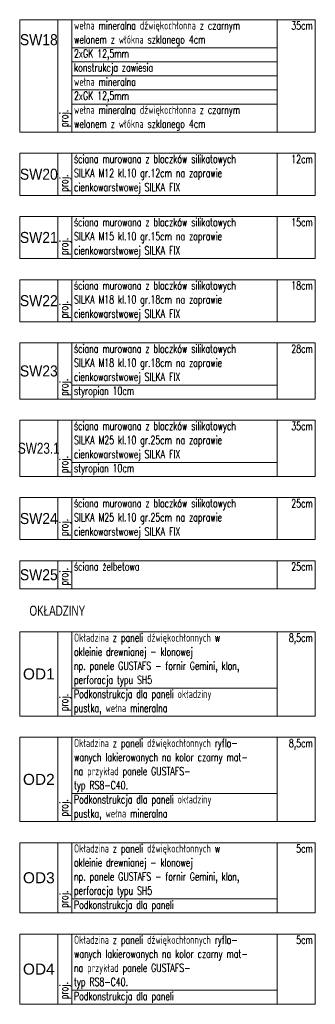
# Model space of a CAD drawing. Header units: centimetres. Extents: x -10702 to 24628, y -4437 to 19798.
# Tile 1 of 92: x -10702 to -9232, y -4437 to 468. Entities that reach past the tile are written whole.
import ezdxf
from ezdxf.enums import TextEntityAlignment as Align

# ---------------------------------------------------------------- set-up
doc = ezdxf.new("R2010")
doc.units = ezdxf.units.CM
doc.layers.get('0').update_dxf_attribs({"color": 8})
for name, color, linetype in [('OD1$0$ARCH_INFO_OPISY', 8, 'Continuous'), ('OD2$0$ARCH_INFO_OPISY', 8, 'Continuous'), ('OD3$0$ARCH_INFO_OPISY', 8, 'Continuous'), ('OD4$0$ARCH_INFO_OPISY', 8, 'Continuous'), ('przegrody dla rzutów$0$ARCH_INFO_OPISY', 8, 'Continuous'), ('przegrody dla rzutów$0$RYSUNKOWE_XREF', 8, 'Continuous'), ('SW18$0$ARCH_INFO_OPISY', 8, 'Continuous'), ('SW20$0$ARCH_INFO_OPISY', 8, 'Continuous'), ('SW21$0$ARCH_INFO_OPISY', 8, 'Continuous'), ('SW22$0$ARCH_INFO_OPISY', 8, 'Continuous'), ('SW23$0$ARCH_INFO_OPISY', 8, 'Continuous'), ('SW23_1$0$ARCH_INFO_OPISY', 8, 'Continuous'), ('SW24$0$ARCH_INFO_OPISY', 8, 'Continuous'), ('SW25$0$ARCH_INFO_OPISY', 8, 'Continuous')]:
    doc.layers.add(name, color=color, linetype=linetype)
for name, color, linetype, lineweight in [('OD1$0$ARCH_TABELKA', 8, 'Continuous', 5), ('OD2$0$ARCH_TABELKA', 8, 'Continuous', 5), ('OD3$0$ARCH_TABELKA', 8, 'Continuous', 5), ('OD4$0$ARCH_TABELKA', 8, 'Continuous', 5), ('SW18$0$ARCH_TABELKA', 8, 'Continuous', 5), ('SW20$0$ARCH_TABELKA', 8, 'Continuous', 5), ('SW21$0$ARCH_TABELKA', 8, 'Continuous', 5), ('SW22$0$ARCH_TABELKA', 8, 'Continuous', 5), ('SW23$0$ARCH_TABELKA', 8, 'Continuous', 5), ('SW23_1$0$ARCH_TABELKA', 8, 'Continuous', 5), ('SW24$0$ARCH_TABELKA', 8, 'Continuous', 5), ('SW25$0$ARCH_TABELKA', 8, 'Continuous', 5)]:
    doc.layers.add(name, color=color, linetype=linetype, lineweight=lineweight)
doc.styles.add('OD1$0$Arial', font='arial.ttf')
doc.styles.add('OD1$0$Romans', font='Romans.shx')
doc.styles.add('OD2$0$Arial', font='arial.ttf')
doc.styles.add('OD2$0$Romans', font='Romans.shx')
doc.styles.add('OD3$0$Arial', font='arial.ttf')
doc.styles.add('OD3$0$Romans', font='Romans.shx')
doc.styles.add('OD4$0$Arial', font='arial.ttf')
doc.styles.add('OD4$0$Romans', font='Romans.shx')
doc.styles.add('przegrody dla rzutów$0$Arial', font='arial.ttf')
doc.styles.add('SW18$0$Arial', font='arial.ttf')
doc.styles.add('SW18$0$Romans', font='Romans.shx')
doc.styles.add('SW20$0$Arial', font='arial.ttf')
doc.styles.add('SW20$0$Romans', font='Romans.shx')
doc.styles.add('SW21$0$Arial', font='arial.ttf')
doc.styles.add('SW21$0$Romans', font='Romans.shx')
doc.styles.add('SW22$0$Arial', font='arial.ttf')
doc.styles.add('SW22$0$Romans', font='Romans.shx')
doc.styles.add('SW23$0$Arial', font='arial.ttf')
doc.styles.add('SW23$0$Romans', font='Romans.shx')
doc.styles.add('SW23_1$0$Arial', font='arial.ttf')
doc.styles.add('SW23_1$0$Romans', font='Romans.shx')
doc.styles.add('SW24$0$Arial', font='arial.ttf')
doc.styles.add('SW24$0$Romans', font='Romans.shx')
doc.styles.add('SW25$0$Arial', font='arial.ttf')
doc.styles.add('SW25$0$Romans', font='Romans.shx')

# ---------------------------------------------------------------- blocks, each defined once
blk = doc.blocks.new('SW20')
at = {"layer": 'SW20$0$ARCH_TABELKA'}
blk.add_line((-44422, 4633.3), (-44422, 4423.3), dxfattribs=at)
for points in [[(-44232, 4423.3), (-45702, 4423.3), (-45702, 4633.3), (-44232, 4633.3), (-44232, 4423.3)], [(-45512, 4633.3), (-45512, 4423.3)], [(-45442, 4633.3), (-45442, 4423.3)]]:
    blk.add_lwpolyline(points, dxfattribs=at)
at = {"layer": 'SW20$0$ARCH_INFO_OPISY', "color": 191, "style": 'SW20$0$Romans', "width": 0.7}
for s, p in [('ściana murowana z bloczków silikatowych', (-45431.9, 4584.4)), ('SILKA M12 kl.10 gr.12cm na zaprawie', (-45431.9, 4514.4)), ('cienkowarstwowej SILKA FIX', (-45432, 4444))]:
    blk.add_text(s, height=40.5, dxfattribs=at).set_placement(p)
blk.add_text('12cm', height=40.5, dxfattribs=at).set_placement((-44244.3, 4584), align=Align.RIGHT)
blk.add_text('proj.', height=40.5, rotation=90, dxfattribs=at).set_placement((-45461.8, 4440.8))
at = {"layer": 'SW20$0$ARCH_INFO_OPISY', "color": 191, "insert": (-45607, 4528.3), "char_height": 55, "width": 190, "attachment_point": 5, "style": 'SW20$0$Arial'}
blk.add_mtext('{\\W0.9;SW20}', dxfattribs=at)
blk = doc.blocks.new('SW21')
at = {"layer": 'SW21$0$ARCH_TABELKA'}
blk.add_line((-44422, 4633.3), (-44422, 4423.3), dxfattribs=at)
for points in [[(-44232, 4423.3), (-45702, 4423.3), (-45702, 4633.3), (-44232, 4633.3), (-44232, 4423.3)], [(-45512, 4633.3), (-45512, 4423.3)], [(-45442, 4633.3), (-45442, 4423.3)]]:
    blk.add_lwpolyline(points, dxfattribs=at)
at = {"layer": 'SW21$0$ARCH_INFO_OPISY', "color": 191, "style": 'SW21$0$Romans', "width": 0.7}
for s, p in [('ściana murowana z bloczków silikatowych', (-45431.9, 4584.4)), ('SILKA M15 kl.10 gr.15cm na zaprawie', (-45431.9, 4514.4)), ('cienkowarstwowej SILKA FIX', (-45432, 4444))]:
    blk.add_text(s, height=40.5, dxfattribs=at).set_placement(p)
blk.add_text('15cm', height=40.5, dxfattribs=at).set_placement((-44244.3, 4584), align=Align.RIGHT)
blk.add_text('proj.', height=40.5, rotation=90, dxfattribs=at).set_placement((-45461.8, 4440.8))
at = {"layer": 'SW21$0$ARCH_INFO_OPISY', "color": 191, "insert": (-45607, 4528.3), "char_height": 55, "width": 190, "attachment_point": 5, "style": 'SW21$0$Arial'}
blk.add_mtext('{\\W0.9;SW21}', dxfattribs=at)
blk = doc.blocks.new('SW22')
at = {"layer": 'SW22$0$ARCH_TABELKA'}
blk.add_line((-44422, 4633.3), (-44422, 4423.3), dxfattribs=at)
for points in [[(-44232, 4423.3), (-45702, 4423.3), (-45702, 4633.3), (-44232, 4633.3), (-44232, 4423.3)], [(-45512, 4633.3), (-45512, 4423.3)], [(-45442, 4633.3), (-45442, 4423.3)]]:
    blk.add_lwpolyline(points, dxfattribs=at)
at = {"layer": 'SW22$0$ARCH_INFO_OPISY', "color": 191, "style": 'SW22$0$Romans', "width": 0.7}
for s, p in [('ściana murowana z bloczków silikatowych', (-45431.9, 4584.4)), ('SILKA M18 kl.10 gr.18cm na zaprawie', (-45431.9, 4514.4)), ('cienkowarstwowej SILKA FIX', (-45432, 4444))]:
    blk.add_text(s, height=40.5, dxfattribs=at).set_placement(p)
blk.add_text('18cm', height=40.5, dxfattribs=at).set_placement((-44244.3, 4584), align=Align.RIGHT)
blk.add_text('proj.', height=40.5, rotation=90, dxfattribs=at).set_placement((-45461.8, 4440.8))
at = {"layer": 'SW22$0$ARCH_INFO_OPISY', "color": 191, "insert": (-45607, 4528.3), "char_height": 55, "width": 190, "attachment_point": 5, "style": 'SW22$0$Arial'}
blk.add_mtext('{\\W0.9;SW22}', dxfattribs=at)
blk = doc.blocks.new('SW23')
at = {"layer": 'SW23$0$ARCH_TABELKA'}
blk.add_line((-44422, 4633.3), (-44422, 4353.3), dxfattribs=at)
for points in [[(-44232, 4353.3), (-45702, 4353.3), (-45702, 4633.3), (-44232, 4633.3), (-44232, 4353.3)], [(-45512, 4633.3), (-45512, 4353.3)], [(-45442, 4633.3), (-45442, 4353.3)], [(-45442, 4423.3), (-44422, 4423.3)]]:
    blk.add_lwpolyline(points, dxfattribs=at)
at = {"layer": 'SW23$0$ARCH_INFO_OPISY', "color": 191, "style": 'SW23$0$Romans', "width": 0.7}
for s, p in [('ściana murowana z bloczków silikatowych', (-45431.9, 4584.4)), ('SILKA M18 kl.10 gr.18cm na zaprawie', (-45431.9, 4514.4)), ('cienkowarstwowej SILKA FIX', (-45432, 4444)), ('styropian 10cm ', (-45431.9, 4374.4))]:
    blk.add_text(s, height=40.5, dxfattribs=at).set_placement(p)
blk.add_text('28cm', height=40.5, dxfattribs=at).set_placement((-44244.3, 4584), align=Align.RIGHT)
blk.add_text('proj.', height=40.5, rotation=90, dxfattribs=at).set_placement((-45461.8, 4369.1))
at = {"layer": 'SW23$0$ARCH_INFO_OPISY', "color": 191, "insert": (-45607, 4493.3), "char_height": 55, "width": 190, "attachment_point": 5, "style": 'SW23$0$Arial'}
blk.add_mtext('{\\W0.9;SW23}', dxfattribs=at)
blk = doc.blocks.new('SW25')
at = {"layer": 'SW25$0$ARCH_TABELKA'}
blk.add_line((-44422, 4633.3), (-44422, 4493.3), dxfattribs=at)
for points in [[(-44232, 4493.3), (-45702, 4493.3), (-45702, 4633.3), (-44232, 4633.3), (-44232, 4493.3)], [(-45512, 4633.3), (-45512, 4493.3)], [(-45442, 4633.3), (-45442, 4493.3)]]:
    blk.add_lwpolyline(points, dxfattribs=at)
at = {"layer": 'SW25$0$ARCH_INFO_OPISY', "color": 191, "style": 'SW25$0$Romans', "width": 0.7}
blk.add_text('ściana żelbetowa', height=40.5, dxfattribs=at).set_placement((-45431.9, 4584.4))
blk.add_text('25cm', height=40.5, dxfattribs=at).set_placement((-44244.3, 4584), align=Align.RIGHT)
blk.add_text('proj.', height=40.5, rotation=90, dxfattribs=at).set_placement((-45461.8, 4510.8))
at = {"layer": 'SW25$0$ARCH_INFO_OPISY', "color": 191, "insert": (-45607, 4563.3), "char_height": 55, "width": 190, "attachment_point": 5, "style": 'SW25$0$Arial'}
blk.add_mtext('{\\W0.9;SW25}', dxfattribs=at)
blk = doc.blocks.new('OD1')
at = {"layer": 'OD1$0$ARCH_TABELKA'}
blk.add_line((-41322, 4224.5), (-41322, 3804.5), dxfattribs=at)
blk.add_lwpolyline([(-42602, 4224.5), (-41132, 4224.5), (-41132, 3804.5), (-42602, 3804.5)], close=True, dxfattribs=at)
for points in [[(-42412, 4224.5), (-42412, 3804.5)], [(-42342, 4224.5), (-42342, 3804.5)], [(-42342, 3944.5), (-41322, 3944.5)], [(-42602, 3804.5), (-41132, 3804.5)]]:
    blk.add_lwpolyline(points, dxfattribs=at)
at = {"layer": 'OD1$0$ARCH_INFO_OPISY', "color": 191, "style": 'OD1$0$Romans', "width": 0.7}
for s, p in [('Okładzina z paneli dźwiękochłonnych w  ', (-42331.9, 4175.6)), ('okleinie drewnianej - klonowej', (-42331.9, 4105.6)), ('np. panele GUSTAFS - fornir Gemini, klon,  ', (-42331.9, 4035.6)), ('perforacja typu SH5', (-42331.9, 3965.6)), ('Podkonstrukcja dla paneli okładziny', (-42332, 3895.2)), ('pustka, wełna mineralna', (-42332, 3825.2))]:
    blk.add_text(s, height=40.5, dxfattribs=at).set_placement(p)
blk.add_text('8,5cm', height=40.5, dxfattribs=at).set_placement((-41144.3, 4175.2), align=Align.RIGHT)
blk.add_text('proj.', height=40.5, rotation=90, dxfattribs=at).set_placement((-42361.8, 3829.7))
at = {"layer": 'OD1$0$ARCH_INFO_OPISY', "color": 191, "insert": (-42507, 4014.5), "char_height": 55, "width": 190, "attachment_point": 5, "style": 'OD1$0$Arial'}
blk.add_mtext('OD1', dxfattribs=at)
blk = doc.blocks.new('OD2')
at = {"layer": 'OD2$0$ARCH_TABELKA'}
blk.add_line((-41322, 3699.5), (-41322, 3279.5), dxfattribs=at)
blk.add_lwpolyline([(-42602, 3699.5), (-41132, 3699.5), (-41132, 3279.5), (-42602, 3279.5)], close=True, dxfattribs=at)
for points in [[(-42412, 3699.5), (-42412, 3279.5)], [(-42342, 3699.5), (-42342, 3279.5)], [(-42342, 3419.5), (-41322, 3419.5)]]:
    blk.add_lwpolyline(points, dxfattribs=at)
at = {"layer": 'OD2$0$ARCH_INFO_OPISY', "color": 191, "style": 'OD2$0$Romans', "width": 0.7}
for s, p in [('Okładzina z paneli dźwiękochłonnych ryflo-  ', (-42331.9, 3650.6)), ('wanych lakierowanych na kolor czarny mat- ', (-42331.9, 3580.6)), ('na przykład panele GUSTAFS- ', (-42331.9, 3510.6)), ('typ RS8-C40. ', (-42331.9, 3440.6)), ('Podkonstrukcja dla paneli okładziny', (-42332, 3370.2)), ('pustka, wełna mineralna', (-42332, 3300.2))]:
    blk.add_text(s, height=40.5, dxfattribs=at).set_placement(p)
blk.add_text('8,5cm', height=40.5, dxfattribs=at).set_placement((-41144.3, 3650.2), align=Align.RIGHT)
blk.add_text('proj.', height=40.5, rotation=90, dxfattribs=at).set_placement((-42361.8, 3304.7))
at = {"layer": 'OD2$0$ARCH_INFO_OPISY', "color": 191, "insert": (-42507, 3489.5), "char_height": 55, "width": 190, "attachment_point": 5, "style": 'OD2$0$Arial'}
blk.add_mtext('OD2', dxfattribs=at)
blk = doc.blocks.new('OD3')
at = {"layer": 'OD3$0$ARCH_TABELKA'}
blk.add_line((-41322, 4224.5), (-41322, 3874.5), dxfattribs=at)
blk.add_lwpolyline([(-42602, 4224.5), (-41132, 4224.5), (-41132, 3874.5), (-42602, 3874.5)], close=True, dxfattribs=at)
for points in [[(-42412, 4224.5), (-42412, 3874.5)], [(-42342, 4224.5), (-42342, 3874.5)], [(-42342, 3944.5), (-41322, 3944.5)], [(-42602, 3874.5), (-41132, 3874.5)], [(-42342, 3874.5), (-41322, 3874.5)]]:
    blk.add_lwpolyline(points, dxfattribs=at)
at = {"layer": 'OD3$0$ARCH_INFO_OPISY', "color": 191, "style": 'OD3$0$Romans', "width": 0.7}
for s, p in [('Okładzina z paneli dźwiękochłonnych w  ', (-42331.9, 4175.6)), ('okleinie drewnianej - klonowej', (-42331.9, 4105.6)), ('np. panele GUSTAFS - fornir Gemini, klon,  ', (-42331.9, 4035.6)), ('perforacja typu SH5', (-42331.9, 3965.6)), ('Podkonstrukcja dla paneli', (-42332, 3895.2))]:
    blk.add_text(s, height=40.5, dxfattribs=at).set_placement(p)
blk.add_text('5cm', height=40.5, dxfattribs=at).set_placement((-41144.3, 4175.2), align=Align.RIGHT)
blk.add_text('proj.', height=40.5, rotation=90, dxfattribs=at).set_placement((-42361.8, 3899.7))
at = {"layer": 'OD3$0$ARCH_INFO_OPISY', "color": 191, "insert": (-42507, 4049.5), "char_height": 55, "width": 190, "attachment_point": 5, "style": 'OD3$0$Arial'}
blk.add_mtext('OD3', dxfattribs=at)
blk = doc.blocks.new('OD4')
at = {"layer": 'OD4$0$ARCH_TABELKA'}
blk.add_line((-41322, 4224.5), (-41322, 3874.5), dxfattribs=at)
blk.add_lwpolyline([(-42602, 4224.5), (-41132, 4224.5), (-41132, 3874.5), (-42602, 3874.5)], close=True, dxfattribs=at)
for points in [[(-42412, 4224.5), (-42412, 3874.5)], [(-42342, 4224.5), (-42342, 3874.5)], [(-42342, 3944.5), (-41322, 3944.5)], [(-42602, 3874.5), (-41132, 3874.5)], [(-42342, 3874.5), (-41322, 3874.5)]]:
    blk.add_lwpolyline(points, dxfattribs=at)
at = {"layer": 'OD4$0$ARCH_INFO_OPISY', "color": 191, "style": 'OD4$0$Romans', "width": 0.7}
for s, p in [('Okładzina z paneli dźwiękochłonnych ryflo-  ', (-42331.9, 4175.6)), ('wanych lakierowanych na kolor czarny mat- ', (-42331.9, 4105.6)), ('na przykład panele GUSTAFS- ', (-42331.9, 4035.6)), ('typ RS8-C40. ', (-42331.9, 3965.6)), ('Podkonstrukcja dla paneli', (-42332, 3895.2))]:
    blk.add_text(s, height=40.5, dxfattribs=at).set_placement(p)
blk.add_text('5cm', height=40.5, dxfattribs=at).set_placement((-41144.3, 4175.2), align=Align.RIGHT)
blk.add_text('proj.', height=40.5, rotation=90, dxfattribs=at).set_placement((-42361.8, 3899.7))
at = {"layer": 'OD4$0$ARCH_INFO_OPISY', "color": 191, "insert": (-42507, 4049.5), "char_height": 55, "width": 190, "attachment_point": 5, "style": 'OD4$0$Arial'}
blk.add_mtext('OD4', dxfattribs=at)
blk = doc.blocks.new('SW24')
at = {"layer": 'SW24$0$ARCH_TABELKA'}
blk.add_line((-44422, 4633.3), (-44422, 4423.3), dxfattribs=at)
for points in [[(-44232, 4423.3), (-45702, 4423.3), (-45702, 4633.3), (-44232, 4633.3), (-44232, 4423.3)], [(-45512, 4633.3), (-45512, 4423.3)], [(-45442, 4633.3), (-45442, 4423.3)]]:
    blk.add_lwpolyline(points, dxfattribs=at)
at = {"layer": 'SW24$0$ARCH_INFO_OPISY', "color": 191, "style": 'SW24$0$Romans', "width": 0.7}
for s, p in [('ściana murowana z bloczków silikatowych', (-45431.9, 4584.4)), ('SILKA M25 kl.10 gr.25cm na zaprawie', (-45431.9, 4514.4)), ('cienkowarstwowej SILKA FIX', (-45432, 4444))]:
    blk.add_text(s, height=40.5, dxfattribs=at).set_placement(p)
blk.add_text('25cm', height=40.5, dxfattribs=at).set_placement((-44244.3, 4584), align=Align.RIGHT)
blk.add_text('proj.', height=40.5, rotation=90, dxfattribs=at).set_placement((-45461.8, 4440.8))
at = {"layer": 'SW24$0$ARCH_INFO_OPISY', "color": 191, "insert": (-45607, 4528.3), "char_height": 55, "width": 190, "attachment_point": 5, "style": 'SW24$0$Arial'}
blk.add_mtext('{\\W0.9;SW24}', dxfattribs=at)
blk = doc.blocks.new('SW23_1')
at = {"layer": 'SW23_1$0$ARCH_TABELKA'}
blk.add_line((-44422, 4633.3), (-44422, 4353.3), dxfattribs=at)
for points in [[(-44232, 4353.3), (-45702, 4353.3), (-45702, 4633.3), (-44232, 4633.3), (-44232, 4353.3)], [(-45512, 4633.3), (-45512, 4353.3)], [(-45442, 4633.3), (-45442, 4353.3)], [(-45442, 4423.3), (-44422, 4423.3)]]:
    blk.add_lwpolyline(points, dxfattribs=at)
at = {"layer": 'SW23_1$0$ARCH_INFO_OPISY', "color": 191, "style": 'SW23_1$0$Romans', "width": 0.7}
for s, p in [('ściana murowana z bloczków silikatowych', (-45431.9, 4584.4)), ('SILKA M25 kl.10 gr.25cm na zaprawie', (-45431.9, 4514.4)), ('cienkowarstwowej SILKA FIX', (-45432, 4444)), ('styropian 10cm ', (-45431.9, 4374.4))]:
    blk.add_text(s, height=40.5, dxfattribs=at).set_placement(p)
blk.add_text('35cm', height=40.5, dxfattribs=at).set_placement((-44244.3, 4584), align=Align.RIGHT)
blk.add_text('proj.', height=40.5, rotation=90, dxfattribs=at).set_placement((-45461.8, 4369.1))
at = {"layer": 'SW23_1$0$ARCH_INFO_OPISY', "color": 191, "insert": (-45607, 4493.3), "char_height": 55, "width": 190, "attachment_point": 5, "style": 'SW23_1$0$Arial'}
blk.add_mtext('{\\W0.76;SW23.1}', dxfattribs=at)
blk = doc.blocks.new('SW18')
at = {"layer": 'SW18$0$ARCH_TABELKA'}
blk.add_line((-41322, 4224.5), (-41322, 3664.5), dxfattribs=at)
blk.add_lwpolyline([(-42602, 4224.5), (-41132, 4224.5), (-41132, 3664.5), (-42602, 3664.5)], close=True, dxfattribs=at)
for points in [[(-42412, 4224.5), (-42412, 3664.5)], [(-42342, 4224.5), (-42342, 3664.5)], [(-42342, 4084.5), (-41322, 4084.5)], [(-42342, 4014.5), (-41322, 4014.5)], [(-42342, 3944.5), (-41322, 3944.5)], [(-42342, 3874.5), (-41322, 3874.5)], [(-42342, 3804.5), (-41322, 3804.5)]]:
    blk.add_lwpolyline(points, dxfattribs=at)
at = {"layer": 'SW18$0$ARCH_INFO_OPISY', "color": 191, "style": 'SW18$0$Romans', "width": 0.7}
for s, p in [('wełna mineralna dźwiękochłonna z czarnym', (-42331.9, 4175.6)), ('welonem z włókna szklanego 4cm', (-42331.9, 4105.6)), ('2xGK 12,5mm  ', (-42331.9, 4035.6)), ('konstrukcja zawiesia', (-42331.9, 3965.6)), ('wełna mineralna ', (-42332, 3895.2)), ('2xGK 12,5mm  ', (-42331.9, 3825.6)), ('wełna mineralna dźwiękochłonna z czarnym', (-42331.9, 3755.6)), ('welonem z włókna szklanego 4cm', (-42331.9, 3685.6))]:
    blk.add_text(s, height=40.5, dxfattribs=at).set_placement(p)
blk.add_text('35cm', height=40.5, dxfattribs=at).set_placement((-41144.3, 4175.2), align=Align.RIGHT)
blk.add_text('proj.', height=40.5, rotation=90, dxfattribs=at).set_placement((-42361.8, 3689.9))
at = {"layer": 'SW18$0$ARCH_INFO_OPISY', "color": 191, "insert": (-42507, 4124.5), "char_height": 55, "width": 190, "attachment_point": 5, "style": 'SW18$0$Arial'}
blk.add_mtext('{\\W0.9;SW18}', dxfattribs=at)
blk = doc.blocks.new('przegrody dla rzutów')
at = {"layer": 'przegrody dla rzutów$0$RYSUNKOWE_XREF'}
for name, p in [('SW18', (31900, -3756.8)), ('SW20', (35000, -4830.6)), ('SW21', (35000, -5145.6)), ('SW22', (35000, -5460.6)), ('SW23', (35000, -5775.6)), ('SW23_1', (35000, -6160.6)), ('SW24', (35000, -6545.6)), ('SW25', (35000, -6860.6)), ('OD1', (31900, -6806.2)), ('OD2', (31900, -6806.2)), ('OD3', (31900, -7856.2)), ('OD4', (31900, -8311.2))]:
    blk.add_blockref(name, p, dxfattribs=at)
at = {"layer": 'przegrody dla rzutów$0$ARCH_INFO_OPISY', "color": 191, "style": 'przegrody dla rzutów$0$Arial', "width": 0.7}
blk.add_text('OKŁADZINY', height=50, dxfattribs=at).set_placement((-10653.5, -2501.2))

msp = doc.modelspace()

# ---------------------------------------------------------------- block references
msp.add_blockref('przegrody dla rzutów', (0, 0))

doc.saveas('drawing.dxf')
